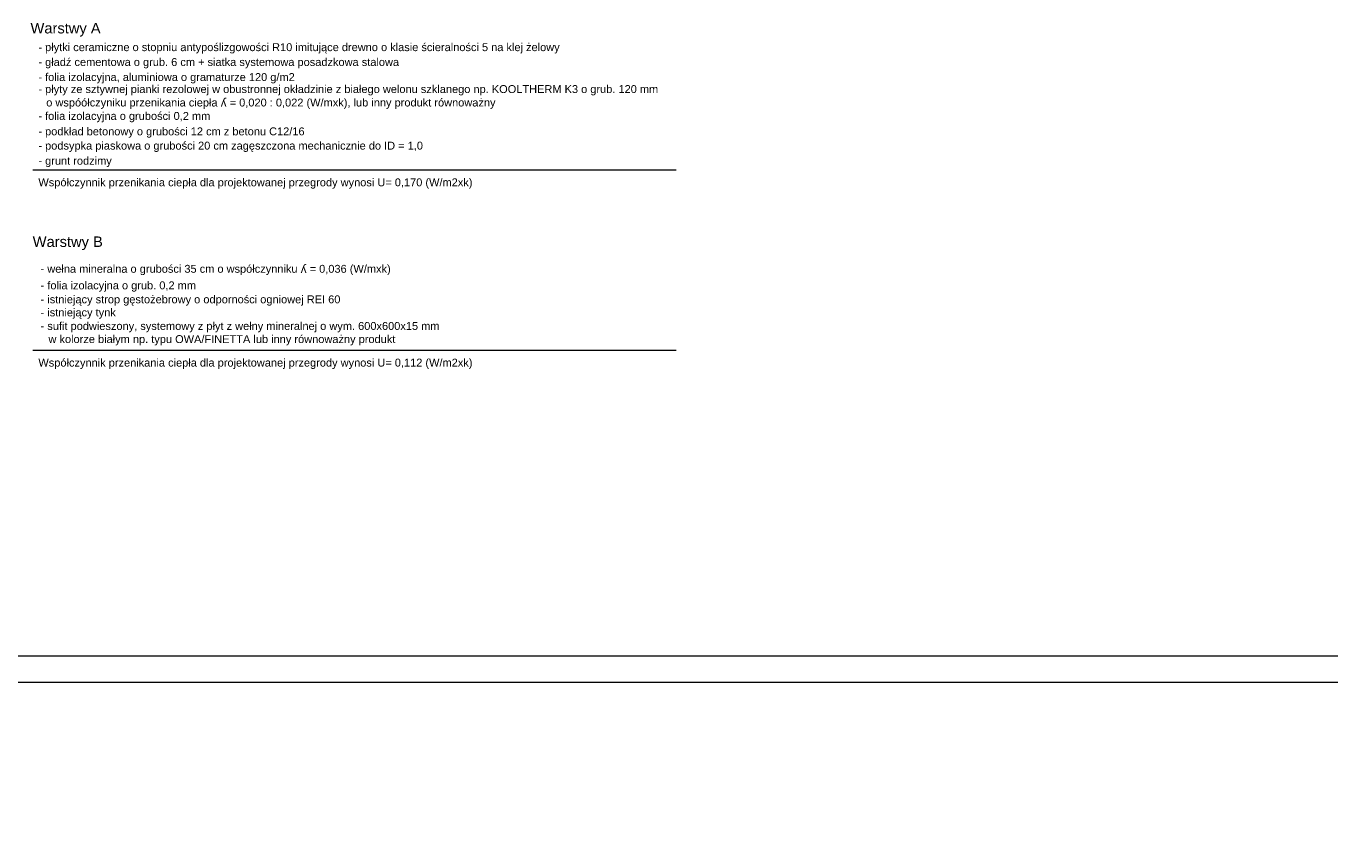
# Model space of a CAD drawing. Header units: millimetres. Extents: x 6814 to 76439, y 4251 to 11598.
# Tile 20 of 30: x 39061 to 41542, y 4645 to 6198. Entities that reach past the tile are written whole.
import ezdxf

# ---------------------------------------------------------------- set-up
doc = ezdxf.new("R2010")
doc.units = ezdxf.units.MM
doc.layers.add('R-TAB', color=1, linetype='Continuous')
doc.styles.get("Standard").update_dxf_attribs({"font": 'arial.ttf'})

msp = doc.modelspace()

# ---------------------------------------------------------------- linework, layer by layer
at = {"color": 0, "lineweight": 0}
for p, q in [((39073.73, 5923.836), (40298.074, 5923.836)), ((39073.73, 5580.623), (40298.074, 5580.623))]:
    msp.add_line(p, q, dxfattribs=at)
at = {"lineweight": 0}
for p, q in [((42872.494, 4997.929), (38772.494, 4997.929)), ((42922.494, 4947.929), (38722.494, 4947.929))]:
    msp.add_line(p, q, dxfattribs=at)

# ---------------------------------------------------------------- texts
at = {"attachment_point": 7}
for s, width, insert, char_height in [('Warstwy A', 260.40913, (39069.138, 6177.6), 20), ('\\A1;\\pi-45,l60,t60;- płytki ceramiczne o stopniu antypoślizgowości R10 imitujące drewno o klasie ścieralności 5 na klej żelowy', 1651.13208, (39069.138, 6145.361), 15), ('\\A1;\\pi-45,l60,t60;- gładź cementowa o grub. 6 cm + siatka systemowa posadzkowa stalowa', 1651.13208, (39069.138, 6117.119), 15), ('\\A1;\\pi-15,l30,t30;- płyty ze sztywnej pianki rezolowej w obustronnej okładzinie z białego welonu szklanego np. KOOLTHERM K3 o grub. 120 mm o wspóółczyniku przenikania ciepła {\\H1.08333x;ʎ\\H0.92308x; = 0,020 : 0,022 (W/mxk), lub inny produkt równoważny}', 1206.64996, (39069.138, 6039.385), 15), ('\\A1;\\pi-45,l60,t60;- folia izolacyjna, aluminiowa o gramaturze 120 g/m2', 1651.13208, (39069.138, 6088.457), 15), ('\\A1;\\pi-45,l60,t60;- folia izolacyjna o grubości 0,2 mm', 1651.13208, (39069.138, 6014.443), 15), ('\\A1;\\pi-45,l60,t60;- podkład betonowy o grubości 12 cm z betonu C12/16', 1651.13208, (39069.138, 5985.129), 15), ('\\A1;\\pi-45,l60,t60;- podsypka piaskowa o grubości 20 cm zagęszczona mechanicznie do ID = 1,0', 1651.13208, (39069.138, 5957.948), 15), ('\\A1;\\pi-45,l60,t60;- grunt rodzimy ', 1651.13208, (39069.138, 5929.16), 15), ('\\A1;\\pi-45,l60,t60;Współczynnik przenikania ciepła dla projektowanej przegrody wynosi U= 0,170 (W/m2xk)', 1651.13208, (39069.138, 5888.102), 15), ('Warstwy B', 260.40913, (39073.346, 5771.079), 20), ('\\A1;\\pi-45,l60,t60;- wełna mineralna o grubości 35 cm o współczynniku {\\H1.08333x;ʎ\\H0.92308x; = 0,036 (W/mxk)}', 1651.13208, (39073.346, 5722.859), 15), ('\\A1;\\pi-45,l60,t60;- folia izolacyjna o grub. 0,2 mm', 1651.13208, (39073.346, 5692.002), 15), ('\\A1;\\pi-45,l60,t60;- istniejący strop gęstożebrowy o odporności ogniowej REI 60', 1651.13208, (39073.346, 5665.356), 15), ('\\A1;\\pi-45,l60,t60;- istniejący tynk', 1651.13208, (39073.346, 5640.49), 15), ('\\A1;\\pi-45,l60,t60;- sufit podwieszony, systemowy z płyt z wełny mineralnej o wym. 600x600x15 mm\\P\\pi0,l30;w kolorze białym np. typu OWA/FINETTA lub inny równoważny produkt', 1651.13208, (39073.346, 5589.656), 15), ('\\A1;\\pi-45,l60,t60;Współczynnik przenikania ciepła dla projektowanej przegrody wynosi U= 0,112 (W/m2xk)', 1651.13208, (39069.138, 5544.89), 15)]:
    msp.add_mtext_dynamic_manual_height_columns(s, width=width, gutter_width=12.5, heights=[0], dxfattribs=dict(at, insert=insert, char_height=char_height))
at = {"layer": 'R-TAB', "color": 0, "ltscale": 24, "attachment_point": 1}
for s, insert, char_height, width in [('\\pi798.17073;ELEWACJA PÓŁNOCNA', (15544.923, 5947.495), 30, 2065.84351), ('\\pi313.20089;AUTORZY DOKUMENTACJI:', (34543.857, 4716.991), 27, 1121.84994)]:
    msp.add_mtext(s, dxfattribs=dict(at, insert=insert, char_height=char_height, width=width))

doc.saveas('drawing.dxf')
